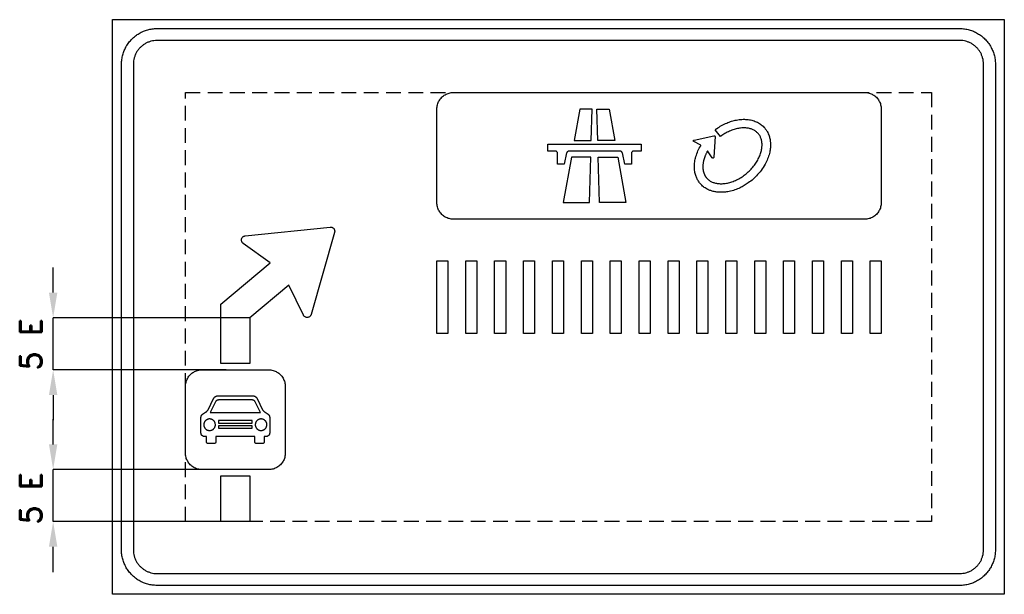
# Model space of a CAD drawing. Header units: millimetres. Extents: x -6797 to 5146, y -16511 to 8624.
# Tile 4 of 6: x 1333 to 4646, y 890 to 2825. Entities that reach past the tile are written whole.
import ezdxf

# ---------------------------------------------------------------- set-up
doc = ezdxf.new("R2010")
doc.units = ezdxf.units.MM
doc.header["$LTSCALE"] = 5
doc.linetypes.add('ČÁRKOVANÁX2', pattern=[1.5, 1, -0.5])
doc.layers.add('Kóty', color=2, linetype='Continuous')
doc.layers.add('Značka', color=7, linetype='Continuous')
doc.styles.get("Standard").update_dxf_attribs({"font": 'romand.shx', "height": 100})

msp = doc.modelspace()

# ---------------------------------------------------------------- linework, layer by layer
at = {"color": 5}
msp.add_lwpolyline([(2107.8, 1288.6), (2107.8, 1134.6), (2009.8, 1134.6), (2009.8, 1288.6), (2107.8, 1288.6)], dxfattribs=at)
at = {"layer": 'Kóty'}
for p, q in [((1445.8, 1905.6), (1445.8, 1990.6)), ((2107.7, 1820.6), (1445.6, 1820.6)), ((2027.7, 1645.6), (1445.6, 1645.6)), ((1445.8, 1560.6), (1445.8, 1475.6)), ((1445.8, 1394.6), (1445.8, 1479.6)), ((2027.7, 1309.6), (1445.6, 1309.6)), ((2027.7, 1134.6), (1445.6, 1134.6)), ((1445.8, 964.6), (1445.8, 1049.6))]:
    msp.add_line(p, q, dxfattribs=at)
for points in [[(1445.8, 1645.6), (1445.8, 1820.6)], [(1445.8, 1134.6), (1445.8, 1309.6)]]:
    msp.add_lwpolyline(points, dxfattribs=at)
for points in [[(1431.6, 1905.6), (1459.9, 1905.6), (1445.8, 1820.6)], [(1431.6, 1560.6), (1459.9, 1560.6), (1445.8, 1645.6)], [(1431.6, 1394.6), (1459.9, 1394.6), (1445.8, 1309.6)], [(1431.6, 1049.6), (1459.9, 1049.6), (1445.8, 1134.6)]]:
    msp.add_solid(points, dxfattribs=at)
at = {"layer": 'Značka', "color": 5}
for points in [[(1645.8, 889.6), (1645.8, 2824.6), (4645.8, 2824.6), (4645.8, 889.6), (1645.8, 889.6)], [(3198.9, 2417.2), (3256.2, 2417.2), (3258.9, 2523.6), (3217.6, 2523.6), (3198.9, 2417.2)], [(3335.3, 2417.2), (3278.1, 2417.2), (3275.3, 2523.6), (3316.6, 2523.6), (3335.3, 2417.2)], [(3162.1, 2208.6), (3250.7, 2208.6), (3254.7, 2362.1), (3189.2, 2362.1), (3162.1, 2208.6)], [(3372.1, 2208.6), (3283.5, 2208.6), (3279.5, 2362.1), (3345.1, 2362.1), (3372.1, 2208.6)], [(2736.8, 1767.6), (2736.8, 2012.5), (2774, 2012.5), (2774, 1767.6), (2736.8, 1767.6)], [(2834, 1767.6), (2834, 2012.5), (2871.2, 2012.5), (2871.2, 1767.6), (2834, 1767.6)], [(2931.2, 1767.6), (2931.2, 2012.5), (2968.4, 2012.5), (2968.4, 1767.6), (2931.2, 1767.6)], [(3028.4, 1767.6), (3028.4, 2012.5), (3065.6, 2012.5), (3065.6, 1767.6), (3028.4, 1767.6)], [(3125.6, 1767.6), (3125.6, 2012.5), (3162.8, 2012.5), (3162.8, 1767.6), (3125.6, 1767.6)], [(3222.8, 1767.6), (3222.8, 2012.5), (3260, 2012.5), (3260, 1767.6), (3222.8, 1767.6)], [(3320, 1767.6), (3320, 2012.5), (3357.2, 2012.5), (3357.2, 1767.6), (3320, 1767.6)], [(3417.2, 1767.6), (3417.2, 2012.5), (3454.4, 2012.5), (3454.4, 1767.6), (3417.2, 1767.6)], [(3514.4, 1767.6), (3514.4, 2012.5), (3551.6, 2012.5), (3551.6, 1767.6), (3514.4, 1767.6)], [(3611.6, 1767.6), (3611.6, 2012.5), (3648.8, 2012.5), (3648.8, 1767.6), (3611.6, 1767.6)], [(3708.8, 1767.6), (3708.8, 2012.5), (3746, 2012.5), (3746, 1767.6), (3708.8, 1767.6)], [(3806, 1767.6), (3806, 2012.5), (3843.2, 2012.5), (3843.2, 1767.6), (3806, 1767.6)], [(3903.2, 1767.6), (3903.2, 2012.5), (3940.4, 2012.5), (3940.4, 1767.6), (3903.2, 1767.6)], [(4000.4, 1767.6), (4000.4, 2012.5), (4037.6, 2012.5), (4037.6, 1767.6), (4000.4, 1767.6)], [(4097.6, 1767.6), (4097.6, 2012.5), (4134.8, 2012.5), (4134.8, 1767.6), (4097.6, 1767.6)], [(4194.8, 1767.6), (4194.8, 2012.5), (4231.9, 2012.5), (4231.9, 1767.6), (4194.8, 1767.6)], [(2114.9, 1465.8), (2114.9, 1474.5), (2002.6, 1474.5), (2002.6, 1465.8), (2114.9, 1465.8)], [(2114.9, 1449.1), (2114.9, 1457.3), (2002.6, 1457.3), (2002.6, 1449.1), (2114.9, 1449.1)]]:
    msp.add_lwpolyline(points, dxfattribs=at)
for points in [[(1795.8, 919.6), (1795.3, 919.6), (1794.8, 919.6, -0.03218), (1779.3, 920.6, -0.035443), (1764.1, 923.8, -0.036267), (1749.4, 928.8, -0.034421), (1735.5, 935.8, -0.033721), (1722.6, 944.4, -0.034085), (1710.9, 954.7, -0.034209), (1700.6, 966.3, -0.034229), (1692, 979.3, -0.034044), (1685.1, 993.2, -0.033412), (1680, 1007.9, -0.034127), (1676.8, 1023.1, -0.036745), (1675.8, 1038.6), (1675.8, 1039.1), (1675.8, 1039.6), (1675.8, 2674.6), (1675.8, 2675), (1675.8, 2675.5, -0.03218), (1676.9, 2691, -0.035443), (1680, 2706.2, -0.036267), (1685, 2720.9, -0.034421), (1692, 2734.8, -0.033721), (1700.6, 2747.8, -0.034085), (1710.9, 2759.4, -0.034209), (1722.6, 2769.7, -0.034229), (1735.5, 2778.3, -0.034044), (1749.4, 2785.3, -0.033412), (1764.1, 2790.3, -0.034127), (1779.3, 2793.5, -0.036745), (1794.8, 2794.6), (1795.3, 2794.6), (1795.8, 2794.6), (4495.8, 2794.6), (4496.2, 2794.6), (4496.7, 2794.6, -0.03218), (4512.2, 2793.5, -0.035443), (4527.4, 2790.3, -0.036267), (4542.2, 2785.3, -0.034421), (4556, 2778.3, -0.033721), (4569, 2769.7, -0.034085), (4580.6, 2759.4, -0.034209), (4590.9, 2747.8, -0.034229), (4599.5, 2734.8, -0.034044), (4606.5, 2720.9, -0.033412), (4611.5, 2706.2, -0.034127), (4614.7, 2691, -0.036745), (4615.8, 2675.5), (4615.8, 2675), (4615.8, 2674.6), (4615.8, 1039.6), (4615.8, 1039.1), (4615.8, 1038.6, -0.03218), (4614.7, 1023.1, -0.035443), (4611.5, 1007.9, -0.036267), (4606.5, 993.2, -0.034421), (4599.5, 979.3, -0.033721), (4590.9, 966.4, -0.034085), (4580.6, 954.7, -0.034209), (4569, 944.4, -0.034229), (4556, 935.8, -0.034044), (4542.2, 928.8, -0.033412), (4527.4, 923.8, -0.034127), (4512.2, 920.6, -0.036745), (4496.7, 919.6), (4496.2, 919.6), (4495.8, 919.6), (1795.8, 919.6)], [(1795.8, 959.6), (4495.8, 959.6), (4496.1, 959.6), (4496.4, 959.6, 0.03218), (4506.7, 960.3, 0.035443), (4516.9, 962.4, 0.036267), (4526.7, 965.7, 0.034421), (4536, 970.4, 0.033721), (4544.6, 976.1, 0.034085), (4552.3, 983, 0.034209), (4559.2, 990.8, 0.034229), (4565, 999.4, 0.034044), (4569.6, 1008.6, 0.033412), (4572.9, 1018.4, 0.034127), (4575.1, 1028.6, 0.036745), (4575.8, 1038.9), (4575.8, 1039.2), (4575.8, 1039.6), (4575.8, 2674.6), (4575.8, 2674.9), (4575.8, 2675.2, 0.03218), (4575.1, 2685.5, 0.035443), (4572.9, 2695.7, 0.036267), (4569.6, 2705.5, 0.034421), (4565, 2714.7, 0.033721), (4559.2, 2723.4, 0.034085), (4552.3, 2731.1, 0.034209), (4544.6, 2738, 0.034229), (4536, 2743.7, 0.034044), (4526.7, 2748.4, 0.033412), (4516.9, 2751.7, 0.034127), (4506.7, 2753.9, 0.036745), (4496.4, 2754.6), (4496.1, 2754.6), (4495.8, 2754.6), (1795.8, 2754.6), (1795.5, 2754.6), (1795.1, 2754.6, 0.03218), (1784.8, 2753.8, 0.035443), (1774.7, 2751.7, 0.036267), (1764.9, 2748.4, 0.034421), (1755.6, 2743.7, 0.033721), (1747, 2738, 0.034085), (1739.2, 2731.1, 0.034209), (1732.3, 2723.4, 0.034229), (1726.6, 2714.7, 0.034044), (1722, 2705.5, 0.033412), (1718.6, 2695.7, 0.034127), (1716.5, 2685.5, 0.036745), (1715.8, 2675.2), (1715.8, 2674.9), (1715.8, 2674.6), (1715.8, 1039.6), (1715.8, 1039.2), (1715.8, 1038.9, 0.03218), (1716.5, 1028.6, 0.035443), (1718.6, 1018.4, 0.036267), (1721.9, 1008.6, 0.034421), (1726.6, 999.4, 0.033721), (1732.3, 990.8, 0.034085), (1739.2, 983, 0.034209), (1747, 976.1, 0.034229), (1755.6, 970.4, 0.034044), (1764.9, 965.7, 0.033412), (1774.7, 962.4, 0.034127), (1784.8, 960.2, 0.036745), (1795.1, 959.6), (1795.5, 959.6), (1795.8, 959.6)], [(2792.8, 2152.6), (2792.6, 2152.6), (2792.4, 2152.6, -0.03218), (2785.2, 2153.1, -0.035443), (2778, 2154.5, -0.036267), (2771.2, 2156.9, -0.034421), (2764.7, 2160.1, -0.033721), (2758.7, 2164.2, -0.034085), (2753.2, 2169, -0.034209), (2748.4, 2174.4, -0.034229), (2744.4, 2180.4, -0.034044), (2741.2, 2186.9, -0.033412), (2738.8, 2193.8, -0.034127), (2737.3, 2200.9, -0.036745), (2736.8, 2208.1), (2736.8, 2208.3), (2736.8, 2208.6), (2736.8, 2523.6), (2736.8, 2523.8), (2736.8, 2524, -0.03218), (2737.3, 2531.2, -0.035443), (2738.8, 2538.3, -0.036267), (2741.1, 2545.2, -0.034421), (2744.4, 2551.7, -0.033721), (2748.4, 2557.7, -0.034085), (2753.2, 2563.2, -0.034209), (2758.7, 2568, -0.034229), (2764.7, 2572, -0.034044), (2771.2, 2575.2, -0.033412), (2778, 2577.6, -0.034127), (2785.2, 2579.1, -0.036745), (2792.4, 2579.6), (2792.6, 2579.6), (2792.8, 2579.6), (4175.8, 2579.6), (4176, 2579.6), (4176.3, 2579.6, -0.03218), (4183.5, 2579, -0.035443), (4190.6, 2577.6, -0.036267), (4197.5, 2575.2, -0.034421), (4204, 2572, -0.033721), (4210, 2568, -0.034085), (4215.4, 2563.2, -0.034209), (4220.2, 2557.7, -0.034229), (4224.2, 2551.7, -0.034044), (4227.5, 2545.2, -0.033412), (4229.8, 2538.3, -0.034127), (4231.3, 2531.2, -0.036745), (4231.8, 2524), (4231.8, 2523.8), (4231.8, 2523.6), (4231.8, 2208.6), (4231.8, 2208.3), (4231.8, 2208.1, -0.03218), (4231.3, 2200.9, -0.035443), (4229.8, 2193.8, -0.036267), (4227.5, 2186.9, -0.034421), (4224.2, 2180.4, -0.033721), (4220.2, 2174.4, -0.034085), (4215.4, 2169, -0.034209), (4210, 2164.2, -0.034229), (4204, 2160.1, -0.034044), (4197.5, 2156.9, -0.033412), (4190.6, 2154.5, -0.034127), (4183.5, 2153, -0.036745), (4176.3, 2152.6), (4176, 2152.6), (4175.8, 2152.6), (2792.8, 2152.6)], [(2792.8, 2152.6), (2792.6, 2152.6), (2792.4, 2152.6, -0.03218), (2785.2, 2153.1, -0.035443), (2778, 2154.5, -0.036267), (2771.2, 2156.9, -0.034421), (2764.7, 2160.1, -0.033721), (2758.7, 2164.2, -0.034085), (2753.2, 2169, -0.034209), (2748.4, 2174.4, -0.034229), (2744.4, 2180.4, -0.034044), (2741.2, 2186.9, -0.033412), (2738.8, 2193.8, -0.034127), (2737.3, 2200.9, -0.036745), (2736.8, 2208.1), (2736.8, 2208.3), (2736.8, 2208.6), (2736.8, 2523.6), (2736.8, 2523.8), (2736.8, 2524, -0.03218), (2737.3, 2531.2, -0.035443), (2738.8, 2538.3, -0.036267), (2741.1, 2545.2, -0.034421), (2744.4, 2551.7, -0.033721), (2748.4, 2557.7, -0.034085), (2753.2, 2563.2, -0.034209), (2758.7, 2568, -0.034229), (2764.7, 2572, -0.034044), (2771.2, 2575.2, -0.033412), (2778, 2577.6, -0.034127), (2785.2, 2579.1, -0.036745), (2792.4, 2579.6), (2792.6, 2579.6), (2792.8, 2579.6), (4175.8, 2579.6), (4176, 2579.6), (4176.3, 2579.6, -0.03218), (4183.5, 2579, -0.035443), (4190.6, 2577.6, -0.036267), (4197.5, 2575.2, -0.034421), (4204, 2572, -0.033721), (4210, 2568, -0.034085), (4215.4, 2563.2, -0.034209), (4220.2, 2557.7, -0.034229), (4224.2, 2551.7, -0.034044), (4227.5, 2545.2, -0.033412), (4229.8, 2538.3, -0.034127), (4231.3, 2531.2, -0.036745), (4231.8, 2524), (4231.8, 2523.8), (4231.8, 2523.6), (4231.8, 2208.6), (4231.8, 2208.3), (4231.8, 2208.1, -0.03218), (4231.3, 2200.9, -0.035443), (4229.8, 2193.8, -0.036267), (4227.5, 2186.9, -0.034421), (4224.2, 2180.4, -0.033721), (4220.2, 2174.4, -0.034085), (4215.4, 2169, -0.034209), (4210, 2164.2, -0.034229), (4204, 2160.1, -0.034044), (4197.5, 2156.9, -0.033412), (4190.6, 2154.5, -0.034127), (4183.5, 2153, -0.036745), (4176.3, 2152.6), (4176, 2152.6), (4175.8, 2152.6), (2792.8, 2152.6)], [(3601.2, 2413.9), (3601.2, 2413.9), (3601.1, 2413.9), (3601, 2414), (3601, 2414), (3601, 2414), (3601, 2414), (3600.9, 2414), (3600.9, 2414), (3600.9, 2414.1), (3600.9, 2414.1), (3600.8, 2414.1), (3600.8, 2414.1), (3600.8, 2414.1), (3600.7, 2414.2), (3600.7, 2414.2), (3600.7, 2414.2), (3600.7, 2414.2), (3600.7, 2414.2), (3600.7, 2414.2), (3600.7, 2414.2), (3600.6, 2414.3), (3600.6, 2414.3), (3600.6, 2414.3), (3600.6, 2414.3), (3600.5, 2414.3), (3600.5, 2414.4), (3600.5, 2414.4), (3600.5, 2414.4), (3600.4, 2414.4), (3600.4, 2414.5), (3600.4, 2414.5), (3600.4, 2414.5), (3600.4, 2414.5), (3600.4, 2414.5), (3600.4, 2414.5), (3600.3, 2414.5), (3600.3, 2414.6), (3600.3, 2414.6), (3600.3, 2414.6), (3600.3, 2414.6), (3600.2, 2414.7), (3600.2, 2414.7), (3600.2, 2414.7), (3600.2, 2414.8), (3600.2, 2414.8), (3600.2, 2414.8), (3600.2, 2414.8), (3600.2, 2414.8), (3600.1, 2414.8), (3600.1, 2414.8), (3600.1, 2414.9), (3600.1, 2414.9), (3600.1, 2414.9), (3600, 2414.9), (3600, 2415), (3600, 2415), (3600, 2415), (3600, 2415.1), (3600, 2415.1), (3600, 2415.1), (3600, 2415.1), (3600, 2415.1), (3599.9, 2415.1), (3599.9, 2415.2), (3599.9, 2415.2), (3599.9, 2415.2), (3599.9, 2415.2), (3599.9, 2415.3), (3599.9, 2415.3), (3599.8, 2415.4), (3599.8, 2415.4), (3599.8, 2415.4), (3599.8, 2415.4), (3599.8, 2415.4), (3599.8, 2415.4), (3599.8, 2415.4), (3599.8, 2415.5), (3599.8, 2415.5), (3599.8, 2415.5), (3599.8, 2415.6), (3599.8, 2415.6), (3599.7, 2415.6), (3599.7, 2415.7), (3599.7, 2415.7), (3599.7, 2415.7), (3599.7, 2415.8), (3599.7, 2415.8), (3599.7, 2415.8), (3599.7, 2415.8), (3599.7, 2415.8), (3599.7, 2415.8), (3599.7, 2415.9), (3599.7, 2415.9), (3599.7, 2415.9), (3599.7, 2416), (3599.7, 2416), (3599.6, 2416), (3599.6, 2416.1), (3599.6, 2416.1), (3599.6, 2416.2), (3599.6, 2416.2), (3599.6, 2416.2), (3599.6, 2416.2), (3599.6, 2416.2), (3599.6, 2416.2), (3599.6, 2416.2), (3599.6, 2416.3), (3599.6, 2416.3), (3599.6, 2416.3), (3599.6, 2416.4), (3599.6, 2416.4), (3599.6, 2416.5), (3599.6, 2416.5), (3599.6, 2416.5), (3599.6, 2416.5), (3599.6, 2416.5), (3599.6, 2416.6), (3599.6, 2416.6), (3599.6, 2416.6), (3599.6, 2416.6), (3599.6, 2416.7), (3599.6, 2416.7), (3599.6, 2416.7), (3599.6, 2416.8), (3599.6, 2416.8), (3599.6, 2416.8), (3599.6, 2416.9), (3599.7, 2416.9), (3599.7, 2416.9), (3599.7, 2416.9), (3599.7, 2416.9), (3599.7, 2416.9), (3599.7, 2417), (3599.7, 2417), (3599.7, 2417), (3599.7, 2417.1), (3599.7, 2417.1), (3599.7, 2417.1), (3599.7, 2417.2), (3599.7, 2417.2), (3599.7, 2417.2), (3599.7, 2417.3), (3599.7, 2417.3), (3599.7, 2417.3), (3599.9, 2417.6), (3600, 2418), (3600.3, 2418.3), (3600.5, 2418.6), (3600.8, 2418.8), (3601.1, 2419), (3601.1, 2419), (3601.1, 2419), (3601.1, 2419), (3601.2, 2419), (3601.2, 2419.1), (3601.2, 2419.1), (3601.3, 2419.1), (3601.3, 2419.1), (3601.3, 2419.1), (3601.4, 2419.1), (3601.4, 2419.1), (3601.4, 2419.2), (3601.4, 2419.2), (3601.4, 2419.2), (3601.5, 2419.2), (3601.5, 2419.2), (3601.5, 2419.2), (3601.5, 2419.2), (3601.5, 2419.2), (3601.6, 2419.2), (3601.6, 2419.2), (3601.6, 2419.2), (3601.7, 2419.2), (3601.7, 2419.3), (3601.8, 2419.3), (3601.8, 2419.3), (3601.8, 2419.3), (3601.8, 2419.3), (3601.8, 2419.3), (3601.9, 2419.3), (3669, 2433.7), (3669.1, 2433.7), (3669.1, 2433.7), (3669.4, 2433.8), (3669.4, 2433.8), (3669.4, 2433.8), (3669.5, 2433.8), (3669.5, 2433.8), (3669.5, 2433.8), (3669.5, 2433.8), (3669.6, 2433.8), (3669.6, 2433.8), (3669.6, 2433.8), (3669.7, 2433.8), (3669.7, 2433.8), (3669.7, 2433.8), (3669.7, 2433.8), (3669.7, 2433.8), (3669.7, 2433.8), (3669.7, 2433.8), (3669.8, 2433.8), (3669.8, 2433.8), (3669.8, 2433.8), (3669.9, 2433.8), (3669.9, 2433.8), (3669.9, 2433.8), (3670, 2433.8), (3670, 2433.8), (3670.1, 2433.8), (3670.1, 2433.7), (3670.1, 2433.7), (3670.1, 2433.7), (3670.1, 2433.7), (3670.1, 2433.7), (3670.1, 2433.7), (3670.2, 2433.7), (3670.2, 2433.7), (3670.2, 2433.7), (3670.3, 2433.7), (3670.3, 2433.7), (3670.3, 2433.7), (3670.4, 2433.7), (3670.4, 2433.7), (3670.5, 2433.7), (3670.5, 2433.7), (3670.5, 2433.7), (3670.5, 2433.7), (3670.5, 2433.7), (3670.5, 2433.7), (3670.5, 2433.6), (3670.6, 2433.6), (3670.6, 2433.6), (3670.6, 2433.6), (3670.7, 2433.6), (3670.7, 2433.6), (3670.7, 2433.6), (3670.8, 2433.6), (3670.8, 2433.5), (3670.8, 2433.5), (3670.8, 2433.5), (3670.8, 2433.5), (3670.8, 2433.5), (3670.9, 2433.5), (3670.9, 2433.5), (3670.9, 2433.5), (3670.9, 2433.5), (3671, 2433.5), (3671, 2433.4), (3671, 2433.4), (3671.1, 2433.4), (3671.1, 2433.4), (3671.1, 2433.4), (3671.1, 2433.4), (3671.1, 2433.4), (3671.1, 2433.4), (3671.1, 2433.3), (3671.2, 2433.3), (3671.2, 2433.3), (3671.2, 2433.3), (3671.3, 2433.3), (3671.3, 2433.3), (3671.3, 2433.2), (3671.3, 2433.2), (3671.4, 2433.2), (3671.4, 2433.2), (3671.4, 2433.1), (3671.4, 2433.1), (3671.4, 2433.1), (3671.5, 2433.1), (3671.5, 2433.1), (3671.5, 2433.1), (3671.5, 2433.1), (3671.5, 2433.1), (3671.5, 2433), (3671.6, 2433), (3671.6, 2433), (3671.6, 2433), (3671.7, 2432.9), (3671.7, 2432.9), (3671.7, 2432.9), (3671.7, 2432.9), (3671.7, 2432.9), (3671.7, 2432.9), (3671.7, 2432.9), (3671.7, 2432.8), (3671.8, 2432.8), (3671.8, 2432.8), (3671.8, 2432.8), (3671.8, 2432.7), (3671.9, 2432.7), (3671.9, 2432.7), (3671.9, 2432.7), (3671.9, 2432.6), (3671.9, 2432.6), (3671.9, 2432.6), (3672, 2432.6), (3672, 2432.6), (3672, 2432.6), (3672, 2432.5), (3672, 2432.5), (3672, 2432.5), (3672, 2432.5), (3672, 2432.4), (3672.1, 2432.4), (3672.1, 2432.4), (3672.1, 2432.3), (3672.1, 2432.3), (3672.1, 2432.3), (3672.1, 2432.3), (3672.1, 2432.3), (3672.1, 2432.3), (3672.2, 2432.2), (3672.2, 2432.2), (3672.2, 2432.2), (3672.2, 2432.2), (3672.2, 2432.1), (3672.2, 2432.1), (3672.2, 2432.1), (3672.3, 2432), (3672.3, 2432), (3672.3, 2432), (3672.3, 2431.9), (3672.3, 2431.9), (3672.3, 2431.9), (3672.3, 2431.9), (3672.3, 2431.9), (3672.3, 2431.9), (3672.3, 2431.8), (3672.3, 2431.8), (3672.3, 2431.8), (3672.4, 2431.8), (3672.4, 2431.7), (3672.4, 2431.7), (3672.4, 2431.6), (3672.4, 2431.6), (3672.4, 2431.6), (3672.4, 2431.6), (3672.4, 2431.6), (3672.4, 2431.6), (3672.4, 2431.5), (3672.4, 2431.5), (3672.4, 2431.5), (3672.4, 2431.5), (3672.4, 2431.4), (3672.4, 2431.4), (3672.4, 2431.3), (3672.5, 2431.3), (3672.5, 2431.3), (3672.5, 2431.2), (3672.5, 2431.2), (3672.5, 2431.2), (3672.5, 2431.2), (3672.5, 2431.2), (3672.5, 2431.2), (3672.5, 2431.1), (3672.5, 2431.1), (3672.5, 2431.1), (3672.5, 2431), (3672.5, 2431), (3672.5, 2431), (3672.5, 2430.9), (3672.5, 2430.9), (3672.5, 2430.9), (3672.5, 2430.8), (3672.5, 2430.8), (3672.5, 2430.8), (3672.5, 2430.8), (3672.5, 2430.7), (3668.3, 2361.2), (3668.3, 2361.2), (3668.3, 2361.1), (3668.3, 2361.1), (3668.3, 2361), (3668.2, 2360.6), (3668.1, 2360.2), (3667.9, 2359.9), (3667.7, 2359.6), (3667.4, 2359.3), (3667.2, 2359.1), (3666.9, 2358.9), (3666.5, 2358.7), (3666.2, 2358.6), (3665.8, 2358.5), (3665.4, 2358.5), (3665.1, 2358.5), (3665, 2358.5), (3665, 2358.5), (3665, 2358.5), (3665, 2358.5), (3664.9, 2358.5), (3664.9, 2358.5), (3664.9, 2358.6), (3664.8, 2358.6), (3664.8, 2358.6), (3664.8, 2358.6), (3664.7, 2358.6), (3664.7, 2358.6), (3664.7, 2358.6), (3664.7, 2358.6), (3664.7, 2358.6), (3664.7, 2358.6), (3664.6, 2358.6), (3664.6, 2358.6), (3664.6, 2358.6), (3664.6, 2358.6), (3664.5, 2358.7), (3664.5, 2358.7), (3664.5, 2358.7), (3664.4, 2358.7), (3664.4, 2358.7), (3664.3, 2358.7), (3664.3, 2358.7), (3664.3, 2358.7), (3664.3, 2358.7), (3664.3, 2358.7), (3664.3, 2358.7), (3664.3, 2358.8), (3664.2, 2358.8), (3664.2, 2358.8), (3664.2, 2358.8), (3664.1, 2358.8), (3664.1, 2358.8), (3664.1, 2358.9), (3664, 2358.9), (3664, 2358.9), (3664, 2358.9), (3664, 2358.9), (3664, 2358.9), (3664, 2358.9), (3664, 2358.9), (3663.9, 2358.9), (3663.9, 2359), (3663.9, 2359), (3663.9, 2359), (3663.8, 2359), (3663.8, 2359), (3663.8, 2359.1), (3663.7, 2359.1), (3663.7, 2359.1), (3663.7, 2359.1), (3663.7, 2359.1), (3663.7, 2359.1), (3663.7, 2359.1), (3663.7, 2359.1), (3663.6, 2359.2), (3663.6, 2359.2), (3663.6, 2359.2), (3663.6, 2359.2), (3663.5, 2359.3), (3663.5, 2359.3), (3663.5, 2359.3), (3663.5, 2359.3), (3663.4, 2359.4), (3663.4, 2359.4), (3663.4, 2359.4), (3663.4, 2359.4), (3663.4, 2359.4), (3663.4, 2359.4), (3663.4, 2359.4), (3663.3, 2359.4), (3663.3, 2359.5), (3663.3, 2359.5), (3663.3, 2359.5), (3663.3, 2359.6), (3663.2, 2359.6), (3663.2, 2359.6), (3663.2, 2359.6), (3663.2, 2359.6), (3663.2, 2359.7), (3663.2, 2359.7), (3663.1, 2359.7), (3647.2, 2382.4), (3646.3, 2380.7), (3645.4, 2379), (3644.5, 2377.3), (3643.6, 2375.6), (3642.8, 2373.9), (3642, 2372.2), (3641.2, 2370.5), (3640.4, 2368.8), (3639.7, 2367), (3639, 2365.3), (3638.4, 2363.6), (3637.8, 2361.9), (3637.2, 2360.2), (3636.6, 2358.5), (3636.1, 2356.9), (3635.6, 2355.2), (3635.1, 2353.5), (3634.7, 2351.8), (3634.3, 2350.2), (3633.9, 2348.5), (3633.5, 2346.9), (3633.2, 2345.3), (3632.9, 2343.7), (3632.7, 2342.1), (3632.4, 2340.5), (3632.2, 2338.9), (3632.1, 2337.4), (3631.9, 2335.8), (3631.8, 2334.3), (3631.8, 2332.8), (3631.7, 2331.3), (3631.7, 2329.8), (3631.7, 2328.3), (3631.7, 2326.9), (3631.8, 2325.4), (3631.9, 2324), (3632, 2322.6), (3632.1, 2321.3), (3632.3, 2319.9), (3632.5, 2318.6), (3632.7, 2317.2), (3632.9, 2315.9), (3633.2, 2314.7), (3633.5, 2313.4), (3633.8, 2312.2), (3634.1, 2310.9), (3634.5, 2309.7), (3634.8, 2308.6), (3635.2, 2307.4), (3635.7, 2306.3), (3636.1, 2305.1), (3636.6, 2304), (3637, 2302.9), (3637.6, 2301.9), (3638.1, 2300.8), (3638.6, 2299.8), (3639.2, 2298.8), (3639.8, 2297.8), (3640.4, 2296.9), (3641, 2295.9), (3641.6, 2295), (3642.3, 2294), (3643, 2293.2), (3643.7, 2292.3), (3645.3, 2290.5), (3646.9, 2288.8), (3648.6, 2287.1), (3650.4, 2285.6), (3652.4, 2284.1), (3654.4, 2282.6), (3656.5, 2281.3), (3658.7, 2280), (3661, 2278.8), (3663.4, 2277.7), (3666, 2276.7), (3668.6, 2275.8), (3671.3, 2275), (3674.1, 2274.3), (3677.1, 2273.6), (3680.1, 2273.1), (3683.2, 2272.7), (3686.4, 2272.4), (3689.7, 2272.2), (3693, 2272.2), (3696.4, 2272.3), (3699.9, 2272.5), (3703.5, 2272.8), (3707.1, 2273.2), (3710.8, 2273.8), (3714.5, 2274.5), (3718.2, 2275.4), (3722, 2276.4), (3725.8, 2277.5), (3729.6, 2278.7), (3733.4, 2280.1), (3737.3, 2281.6), (3741.1, 2283.2), (3744.9, 2285), (3748.7, 2286.8), (3752.5, 2288.8), (3756.2, 2291), (3760, 2293.2), (3763.6, 2295.5), (3767.3, 2298), (3770.8, 2300.6), (3774.3, 2303.2), (3777.8, 2306), (3781.1, 2308.8), (3784.4, 2311.8), (3787.7, 2314.8), (3790.8, 2317.9), (3793.8, 2321), (3796.8, 2324.3), (3799.6, 2327.6), (3802.3, 2330.9), (3804.9, 2334.4), (3807.4, 2337.8), (3809.8, 2341.3), (3812.1, 2344.8), (3814.3, 2348.4), (3816.3, 2351.9), (3818.2, 2355.5), (3819.9, 2359.1), (3821.6, 2362.7), (3823.1, 2366.3), (3824.4, 2369.8), (3825.7, 2373.4), (3826.7, 2376.9), (3827.7, 2380.4), (3828.5, 2383.9), (3829.2, 2387.3), (3829.8, 2390.6), (3830.2, 2393.9), (3830.5, 2397.2), (3830.7, 2400.3), (3830.7, 2403.4), (3830.6, 2406.5), (3830.4, 2409.4), (3830.1, 2412.3), (3829.7, 2415.1), (3829.2, 2417.8), (3828.5, 2420.4), (3827.8, 2422.9), (3827, 2425.4), (3826.1, 2427.7), (3825.1, 2430), (3824, 2432.2), (3822.8, 2434.3), (3821.5, 2436.3), (3820.1, 2438.2), (3818.7, 2440.1), (3817.1, 2441.9), (3815.5, 2443.6), (3813.7, 2445.2), (3811.9, 2446.8), (3810, 2448.3), (3808, 2449.7), (3805.9, 2451.1), (3803.7, 2452.3), (3801.3, 2453.5), (3798.9, 2454.6), (3796.4, 2455.6), (3793.8, 2456.5), (3791, 2457.4), (3788.2, 2458.1), (3785.3, 2458.7), (3782.3, 2459.2), (3779.2, 2459.6), (3776, 2459.9), (3772.7, 2460.1), (3769.3, 2460.1), (3765.9, 2460.1), (3762.4, 2459.9), (3758.8, 2459.5), (3755.2, 2459.1), (3751.6, 2458.5), (3747.9, 2457.8), (3744.1, 2456.9), (3740.3, 2456), (3736.5, 2454.8), (3732.7, 2453.6), (3728.9, 2452.2), (3725.1, 2450.7), (3721.2, 2449.1), (3717.4, 2447.3), (3713.6, 2445.5), (3709.8, 2443.5), (3706.1, 2441.3), (3702.4, 2439.1), (3698.7, 2436.8), (3695.1, 2434.3), (3691.5, 2431.7), (3672.8, 2453.6, -0.001053), (3675.4, 2455.5, -0.003159), (3678, 2457.4, -0.026815), (3694.5, 2467.9, -0.029816), (3712.1, 2476.5, -0.028287), (3728.2, 2482.5, -0.029685), (3744.9, 2486.6, -0.033491), (3762.4, 2488.9, -0.038728), (3780, 2488.6, -0.040907), (3796, 2486, -0.0471), (3811.4, 2480.6, -0.049419), (3825.1, 2472.9, -0.053291), (3836.9, 2462.7, -0.032819), (3842.9, 2455.5, -0.031513), (3848, 2447.7, -0.025194), (3851.6, 2440.7, -0.02422), (3854.4, 2433.5, -0.037354), (3857.6, 2421.1, -0.034391), (3859, 2408.4, -0.037409), (3858.8, 2393.1, -0.032617), (3856.4, 2377.9, -0.034902), (3851.3, 2360.1, -0.031155), (3843.9, 2343, -0.037352), (3831.4, 2321.9, -0.034583), (3816, 2302.8, -0.028708), (3801, 2288, -0.02881), (3784.4, 2274.9, -0.022404), (3770.9, 2266.2, -0.022891), (3756.6, 2258.6, -0.028898), (3738.9, 2251.4, -0.032129), (3720.5, 2246.3, -0.03383), (3702.8, 2243.6, -0.039107), (3685, 2243.6, -0.030867), (3672.5, 2245.1, -0.033752), (3660.3, 2248.2, -0.014672), (3655.6, 2249.8, -0.016368), (3651.1, 2251.7, -0.006435), (3648.9, 2252.8, -0.002144), (3646.6, 2253.8, -0.002028), (3644.5, 2255, -0.006084), (3642.4, 2256.2, -0.023684), (3636.5, 2260, -0.024144), (3630.9, 2264.4, -0.02626), (3625.4, 2269.7, -0.026166), (3620.5, 2275.5, -0.040574), (3613.8, 2285.6, -0.039313), (3608.8, 2296.7, -0.043193), (3604.9, 2310.3, -0.038294), (3603.3, 2324.5, -0.040961), (3603.9, 2341.7, -0.035091), (3607, 2358.7, -0.037269), (3613.2, 2378, -0.036284), (3622.2, 2396.1, -0.004158), (3623.7, 2398.8, -0.001387), (3625.3, 2401.5), (3601.2, 2413.9)], [(3360.9, 2375.7), (3360.8, 2376, 0.00913), (3360.7, 2376.4, 0.047756), (3360.2, 2377.7, 0.04803), (3359.4, 2378.9, 0.059572), (3358.1, 2380.1, 0.058396), (3356.6, 2381, 0.048246), (3355.3, 2381.5, 0.052376), (3353.9, 2381.8, 0.010394), (3353.6, 2381.8), (3353.2, 2381.8), (3181, 2381.8), (3180.7, 2381.8, 0.00913), (3180.3, 2381.8, 0.047756), (3178.9, 2381.5, 0.04803), (3177.6, 2381, 0.059572), (3176.1, 2380.1, 0.058396), (3174.9, 2378.9, 0.048246), (3174.1, 2377.7, 0.052376), (3173.5, 2376.4, 0.010394), (3173.4, 2376), (3173.3, 2375.7), (3164.7, 2338.5), (3143.1, 2338.5), (3143.1, 2373.9), (3143.1, 2374.3, 0.010727), (3143, 2374.8, 0.055715), (3142.7, 2376.4, 0.056166), (3142, 2377.9, 0.06969), (3140.8, 2379.5, 0.068355), (3139.2, 2380.8, 0.056428), (3137.6, 2381.4, 0.061122), (3136, 2381.8, 0.012202), (3135.6, 2381.8), (3135.2, 2381.8), (3109.6, 2381.8), (3109.6, 2405.4), (3424.6, 2405.4), (3424.6, 2381.8), (3399, 2381.8), (3398.6, 2381.8, 0.010727), (3398.2, 2381.8, 0.055715), (3396.6, 2381.4, 0.056166), (3395.1, 2380.8, 0.06969), (3393.4, 2379.5, 0.068355), (3392.2, 2377.9, 0.056428), (3391.5, 2376.4, 0.061122), (3391.2, 2374.8, 0.012202), (3391.2, 2374.3), (3391.2, 2373.9), (3391.2, 2338.5), (3369.5, 2338.5), (3360.9, 2375.7)], [(2107.8, 1666.6), (2009.8, 1666.6), (2009.8, 1866.3), (2176, 2005.7), (2085.1, 2071.2), (2084.6, 2071.6, -0.009875), (2084.1, 2072, -0.051458), (2082.2, 2074, -0.051575), (2080.8, 2076.3, -0.064177), (2079.6, 2079.4, -0.064129), (2079.3, 2082.8, -0.063999), (2079.7, 2086.1, -0.063877), (2081, 2089.3, -0.06353), (2083, 2092, -0.062356), (2085.5, 2094.2, -0.051628), (2087.9, 2095.5, -0.056307), (2090.5, 2096.3, -0.011232), (2091.2, 2096.4, -0.003745), (2091.8, 2096.5), (2377.7, 2126.1, -0.003326), (2378.3, 2126.2, -0.009977), (2379, 2126.2, -0.052005), (2381.7, 2126, -0.052132), (2384.4, 2125.2, -0.064833), (2387.3, 2123.5, -0.065057), (2389.8, 2121.2, -0.064742), (2391.7, 2118.3, -0.063117), (2392.8, 2115.1, -0.052134), (2393.1, 2112.4, -0.056935), (2392.9, 2109.7, -0.011366), (2392.7, 2109, -0.003789), (2392.6, 2108.3), (2313.7, 1832, -0.003292), (2313.5, 1831.4, -0.009875), (2313.3, 1830.8, -0.051458), (2312.1, 1828.3, -0.051575), (2310.4, 1826.2, -0.064177), (2307.8, 1824.1, -0.064129), (2304.8, 1822.6, -0.063999), (2301.5, 1821.9, -0.063877), (2298.1, 1822, -0.06353), (2294.9, 1822.9, -0.062356), (2291.9, 1824.6, -0.051628), (2289.9, 1826.4, -0.056307), (2288.3, 1828.6, -0.011232), (2288, 1829.2), (2287.7, 1829.8), (2239, 1930.7), (2107.8, 1820.6), (2107.8, 1666.6)], [(1946.8, 1309.6), (1946.6, 1309.6), (1946.3, 1309.6, -0.03218), (1939.1, 1310.1, -0.035443), (1932, 1311.5, -0.036267), (1925.1, 1313.9, -0.034421), (1918.7, 1317.1, -0.033721), (1912.6, 1321.2, -0.034085), (1907.2, 1326, -0.034209), (1902.4, 1331.4, -0.034229), (1898.4, 1337.4, -0.034044), (1895.1, 1343.9, -0.033412), (1892.8, 1350.8, -0.034127), (1891.3, 1357.9, -0.036745), (1890.8, 1365.1), (1890.8, 1365.3), (1890.8, 1365.6), (1890.8, 1589.6), (1890.8, 1589.8), (1890.8, 1590, -0.03218), (1891.3, 1597.2, -0.035443), (1892.8, 1604.3, -0.036267), (1895.1, 1611.2, -0.034421), (1898.4, 1617.7, -0.033721), (1902.4, 1623.7, -0.034085), (1907.2, 1629.2, -0.034209), (1912.6, 1634, -0.034229), (1918.7, 1638, -0.034044), (1925.1, 1641.2, -0.033412), (1932, 1643.6, -0.034127), (1939.1, 1645.1, -0.036745), (1946.3, 1645.6), (1946.6, 1645.6), (1946.8, 1645.6), (2170.8, 1645.6), (2171, 1645.6), (2171.2, 1645.6, -0.03218), (2178.4, 1645, -0.035443), (2185.6, 1643.6, -0.036267), (2192.4, 1641.2, -0.034421), (2198.9, 1638, -0.033721), (2204.9, 1634, -0.034085), (2210.4, 1629.2, -0.034209), (2215.2, 1623.7, -0.034229), (2219.2, 1617.7, -0.034044), (2222.4, 1611.2, -0.033412), (2224.8, 1604.3, -0.034127), (2226.3, 1597.2, -0.036745), (2226.8, 1590), (2226.8, 1589.8), (2226.8, 1589.6), (2226.8, 1365.6), (2226.8, 1365.3), (2226.8, 1365.1, -0.03218), (2226.3, 1357.9, -0.035443), (2224.8, 1350.8, -0.036267), (2222.5, 1343.9, -0.034421), (2219.2, 1337.4, -0.033721), (2215.2, 1331.4, -0.034085), (2210.4, 1326, -0.034209), (2204.9, 1321.2, -0.034229), (2198.9, 1317.1, -0.034044), (2192.4, 1313.9, -0.033412), (2185.6, 1311.5, -0.034127), (2178.4, 1310, -0.036745), (2171.2, 1309.6), (2171, 1309.6), (2170.8, 1309.6), (1946.8, 1309.6)], [(1946.8, 1309.6), (1946.6, 1309.6), (1946.3, 1309.6, -0.03218), (1939.1, 1310.1, -0.035443), (1932, 1311.5, -0.036267), (1925.1, 1313.9, -0.034421), (1918.7, 1317.1, -0.033721), (1912.6, 1321.2, -0.034085), (1907.2, 1326, -0.034209), (1902.4, 1331.4, -0.034229), (1898.4, 1337.4, -0.034044), (1895.1, 1343.9, -0.033412), (1892.8, 1350.8, -0.034127), (1891.3, 1357.9, -0.036745), (1890.8, 1365.1), (1890.8, 1365.3), (1890.8, 1365.6), (1890.8, 1589.6), (1890.8, 1589.8), (1890.8, 1590, -0.03218), (1891.3, 1597.2, -0.035443), (1892.8, 1604.3, -0.036267), (1895.1, 1611.2, -0.034421), (1898.4, 1617.7, -0.033721), (1902.4, 1623.7, -0.034085), (1907.2, 1629.2, -0.034209), (1912.6, 1634, -0.034229), (1918.7, 1638, -0.034044), (1925.1, 1641.2, -0.033412), (1932, 1643.6, -0.034127), (1939.1, 1645.1, -0.036745), (1946.3, 1645.6), (1946.6, 1645.6), (1946.8, 1645.6), (2170.8, 1645.6), (2171, 1645.6), (2171.2, 1645.6, -0.03218), (2178.4, 1645, -0.035443), (2185.6, 1643.6, -0.036267), (2192.4, 1641.2, -0.034421), (2198.9, 1638, -0.033721), (2204.9, 1634, -0.034085), (2210.4, 1629.2, -0.034209), (2215.2, 1623.7, -0.034229), (2219.2, 1617.7, -0.034044), (2222.4, 1611.2, -0.033412), (2224.8, 1604.3, -0.034127), (2226.3, 1597.2, -0.036745), (2226.8, 1590), (2226.8, 1589.8), (2226.8, 1589.6), (2226.8, 1365.6), (2226.8, 1365.3), (2226.8, 1365.1, -0.03218), (2226.3, 1357.9, -0.035443), (2224.8, 1350.8, -0.036267), (2222.5, 1343.9, -0.034421), (2219.2, 1337.4, -0.033721), (2215.2, 1331.4, -0.034085), (2210.4, 1326, -0.034209), (2204.9, 1321.2, -0.034229), (2198.9, 1317.1, -0.034044), (2192.4, 1313.9, -0.033412), (2185.6, 1311.5, -0.034127), (2178.4, 1310, -0.036745), (2171.2, 1309.6), (2171, 1309.6), (2170.8, 1309.6), (1946.8, 1309.6)], [(2118.2, 1558.1, -0.004334), (2119.5, 1557.9, -0.013008), (2120.9, 1557.6, -0.017222), (2122, 1557.3, -0.021839), (2123.1, 1557, -0.0251), (2124.4, 1556.4, -0.021056), (2125.5, 1555.8, -0.020114), (2126.7, 1555, -0.020282), (2127.8, 1554.2, -0.019768), (2128.7, 1553.4, -0.023032), (2129.6, 1552.5, -0.023318), (2130.4, 1551.5, -0.019213), (2131.1, 1550.4, -0.010054), (2131.6, 1549.5, -0.003353), (2132.1, 1548.7), (2150.7, 1511.2), (2153.2, 1507.6), (2153.6, 1507.1), (2154, 1506.7, 0.006414), (2154.5, 1506.2, 0.008023), (2155, 1505.8, 0.007357), (2155.4, 1505.4, 0.005864), (2155.9, 1505), (2156.4, 1504.6, 0.005989), (2156.8, 1504.2), (2157.2, 1503.9, 0.006322), (2157.6, 1503.7, 0.009047), (2158.4, 1503.2), (2159.1, 1502.7), (2166.2, 1498.1, -0.004235), (2167.2, 1497.5, -0.012709), (2168.2, 1496.7, -0.021023), (2169.3, 1495.9, -0.025368), (2170.3, 1494.9, -0.023544), (2171.1, 1493.9, -0.020263), (2171.8, 1492.9, -0.017612), (2172.5, 1491.8, -0.017435), (2173, 1490.8, -0.016386), (2173.4, 1489.8, -0.019926), (2173.8, 1488.9, -0.023335), (2174.1, 1487.6, -0.015385), (2174.3, 1486.4), (2174.4, 1485.8), (2174.5, 1485.2), (2174.5, 1433.4, -0.007022), (2174.3, 1431.8, -0.02109), (2174, 1430.3, -0.033781), (2173.6, 1428.6, -0.040489), (2172.8, 1427.1, -0.037364), (2172, 1425.8, -0.031841), (2170.9, 1424.6, -0.027682), (2169.8, 1423.6, -0.027512), (2168.6, 1422.7, -0.02596), (2167.6, 1422, -0.031403), (2166.4, 1421.5, -0.037196), (2164.9, 1421, -0.024636), (2163.3, 1420.8, -0.00645), (2162.5, 1420.7), (2161.8, 1420.6), (2156.3, 1420.6), (2156.3, 1403.5, -0.014712), (2156.2, 1402.3, -0.044434), (2155.9, 1401.1, -0.07945), (2155, 1399.6, -0.085263), (2153.7, 1398.3, -0.082614), (2151.9, 1397.5, -0.025885), (2149.9, 1397.1), (2130.2, 1397.1, -0.01933), (2128.6, 1397.4, -0.059559), (2127, 1398, -0.076951), (2125.6, 1399, -0.081076), (2124.6, 1400.4, -0.063465), (2124.1, 1401.9, -0.02049), (2123.8, 1403.5), (2123.8, 1420.6), (1993.7, 1420.6), (1993.7, 1403.5, -0.014125), (1993.6, 1402.3, -0.042571), (1993.3, 1401.2, -0.079386), (1992.4, 1399.6, -0.085965), (1991.1, 1398.3, -0.078915), (1989.3, 1397.5, -0.024872), (1987.4, 1397.1), (1967.6, 1397.1, -0.020544), (1965.9, 1397.4, -0.063623), (1964.3, 1398, -0.077196), (1963, 1399, -0.08157), (1962, 1400.4, -0.064432), (1961.5, 1401.9, -0.020771), (1961.3, 1403.5), (1961.3, 1420.6), (1955.8, 1420.6, -0.002732), (1954.9, 1420.7, -0.008169), (1954, 1420.8, -0.024104), (1952.5, 1421.1, -0.036625), (1951, 1421.6, -0.030869), (1949.9, 1422.1, -0.02439), (1948.9, 1422.7, -0.028168), (1947.7, 1423.6, -0.02921), (1946.5, 1424.7, -0.033965), (1945.4, 1426, -0.039936), (1944.6, 1427.4, -0.041737), (1943.9, 1429, -0.033841), (1943.4, 1430.7, -0.017787), (1943.2, 1432, -0.00594), (1943.1, 1433.4), (1943.1, 1485.2), (1943.2, 1485.9, -0.004951), (1943.3, 1486.6, -0.015082), (1943.5, 1487.8, -0.023053), (1943.8, 1489, -0.019613), (1944.2, 1489.9, -0.015383), (1944.5, 1490.8, -0.017823), (1945.1, 1491.9, -0.018574), (1945.8, 1493, -0.021623), (1946.6, 1494.1, -0.025126), (1947.5, 1495.1, -0.026041), (1948.5, 1496, -0.021008), (1949.6, 1496.9, -0.010706), (1950.5, 1497.5, -0.003571), (1951.4, 1498.1), (1958.4, 1502.7, 0.003007), (1959.2, 1503.2, 0.009028), (1960, 1503.7, 0.005813), (1960.3, 1504, 0.005182), (1960.7, 1504.2, 0.006114), (1961.2, 1504.6, 0.005546), (1961.7, 1505, 0.006292), (1962.2, 1505.4, 0.007834), (1962.7, 1505.9, 0.008191), (1963.2, 1506.3), (1963.6, 1506.8, 0.003119), (1964, 1507.2, 0.00104), (1964.4, 1507.6), (1966.8, 1511.2), (1985.5, 1548.7, -0.001804), (1985.9, 1549.4, -0.005405), (1986.2, 1550, -0.016384), (1987, 1551.1, -0.024959), (1987.8, 1552.2, -0.021257), (1988.5, 1553, -0.016814), (1989.2, 1553.7, -0.019522), (1990.3, 1554.6, -0.020225), (1991.4, 1555.4, -0.023452), (1992.7, 1556.2, -0.027206), (1994, 1556.8, -0.028207), (1995.5, 1557.3, -0.022767), (1997, 1557.7, -0.011634), (1998.2, 1557.9, -0.003882), (1999.4, 1558.1), (2118.2, 1558.1)], [(2142.9, 1501.3), (2125.7, 1538.1), (2125.2, 1538.7, 0.005678), (2124.7, 1539.3, 0.017723), (2123.8, 1540.2, 0.027597), (2122.7, 1541.1, 0.024447), (2121.8, 1541.7, 0.019431), (2120.8, 1542.3, 0.018172), (2119.8, 1542.8, 0.018766), (2118.7, 1543.2, 0.018349), (2117.7, 1543.6, 0.021063), (2116.7, 1543.8, 0.021361), (2115.6, 1544, 0.017951), (2114.5, 1544, 0.009508), (2113.7, 1544.1, 0.00317), (2112.9, 1544.1), (2004.7, 1544.1, 0.00371), (2003.7, 1544.1, 0.011135), (2002.8, 1544, 0.017779), (2001.7, 1543.9, 0.020797), (2000.7, 1543.8, 0.0201), (1999.7, 1543.5, 0.017409), (1998.7, 1543.2, 0.017656), (1997.7, 1542.8, 0.017527), (1996.7, 1542.3, 0.020579), (1995.7, 1541.7, 0.025127), (1994.7, 1541, 0.028221), (1993.7, 1540.1, 0.01788), (1992.7, 1539.1, 0.004349), (1992.2, 1538.6, 0.001453), (1991.8, 1538.1), (1974.6, 1501.3), (2142.9, 1501.3)], [(1991.6, 1460.7, 0.009642), (1991.4, 1463.1, 0.029234), (1991, 1465.4, 0.038481), (1990.3, 1467.9, 0.034251), (1989.2, 1470.2, 0.033136), (1987.8, 1472.3, 0.034357), (1986.1, 1474.2, 0.034673), (1984.2, 1475.9, 0.034405), (1982.1, 1477.4, 0.03436), (1979.9, 1478.5, 0.034418), (1977.5, 1479.4, 0.034424), (1975, 1479.9, 0.034416), (1972.4, 1480.1, 0.034418), (1969.9, 1480, 0.034418), (1967.4, 1479.5, 0.034416), (1965, 1478.7, 0.034417), (1962.7, 1477.6, 0.034417), (1960.5, 1476.2, 0.034417), (1958.6, 1474.6, 0.034416), (1956.9, 1472.7, 0.034416), (1955.5, 1470.6, 0.034416), (1954.3, 1468.3, 0.034416), (1953.5, 1465.9, 0.034416), (1952.9, 1463.4, 0.034416), (1952.7, 1460.9, 0.034416), (1952.9, 1458.4, 0.034416), (1953.3, 1455.9, 0.034416), (1954.1, 1453.4, 0.034416), (1955.2, 1451.1, 0.034416), (1956.6, 1449, 0.034417), (1958.3, 1447.1, 0.034417), (1960.1, 1445.4, 0.034417), (1962.2, 1443.9, 0.034417), (1964.5, 1442.8, 0.034417), (1966.9, 1441.9, 0.034417), (1969.4, 1441.4, 0.034416), (1971.9, 1441.2, 0.034418), (1974.5, 1441.3, 0.034418), (1977, 1441.8, 0.034416), (1979.4, 1442.6, 0.03442), (1981.7, 1443.7, 0.034419), (1983.8, 1445.1, 0.034388), (1985.8, 1446.7, 0.034413), (1987.5, 1448.6, 0.034577), (1988.9, 1450.7, 0.034413), (1990.1, 1453, 0.033697), (1990.9, 1455.4, 0.034471), (1991.5, 1457.9, 0.037297), (1991.6, 1460.4), (1991.6, 1460.5), (1991.6, 1460.7)], [(2164.8, 1460.7, 0.009642), (2164.6, 1463.1, 0.029234), (2164.2, 1465.4, 0.038481), (2163.5, 1467.9, 0.034251), (2162.3, 1470.2, 0.033136), (2161, 1472.3, 0.034357), (2159.3, 1474.2, 0.034673), (2157.4, 1475.9, 0.034405), (2155.3, 1477.4, 0.03436), (2153, 1478.5, 0.034418), (2150.6, 1479.4, 0.034424), (2148.2, 1479.9, 0.034416), (2145.6, 1480.1, 0.034418), (2143.1, 1480, 0.034418), (2140.6, 1479.5, 0.034416), (2138.2, 1478.7, 0.034417), (2135.9, 1477.6, 0.034417), (2133.7, 1476.2, 0.034417), (2131.8, 1474.6, 0.034416), (2130.1, 1472.7, 0.034416), (2128.6, 1470.6, 0.034416), (2127.5, 1468.3, 0.034416), (2126.6, 1465.9, 0.034416), (2126.1, 1463.4, 0.034416), (2125.9, 1460.9, 0.034416), (2126, 1458.4, 0.034416), (2126.5, 1455.9, 0.034416), (2127.3, 1453.4, 0.034416), (2128.4, 1451.1, 0.034416), (2129.8, 1449, 0.034417), (2131.4, 1447.1, 0.034417), (2133.3, 1445.4, 0.034417), (2135.4, 1443.9, 0.034417), (2137.7, 1442.8, 0.034417), (2140.1, 1441.9, 0.034417), (2142.6, 1441.4, 0.034416), (2145.1, 1441.2, 0.034418), (2147.7, 1441.3, 0.034418), (2150.2, 1441.8, 0.034416), (2152.6, 1442.6, 0.03442), (2154.9, 1443.7, 0.034419), (2157, 1445.1, 0.034388), (2158.9, 1446.7, 0.034413), (2160.7, 1448.6, 0.034577), (2162.1, 1450.7, 0.034413), (2163.2, 1453, 0.033697), (2164.1, 1455.4, 0.034471), (2164.6, 1457.9, 0.037297), (2164.8, 1460.4), (2164.8, 1460.5), (2164.8, 1460.7)]]:
    msp.add_lwpolyline(points, format="xyb", dxfattribs=at)
at = {"layer": 'Značka', "color": 6, "linetype": 'ČÁRKOVANÁX2', "ltscale": 10}
msp.add_lwpolyline([(1890.8, 1134.6), (1890.8, 2579.6), (4400.8, 2579.6), (4400.8, 1134.6)], close=True, dxfattribs=at)

# ---------------------------------------------------------------- texts
at = {"layer": 'Kóty', "char_height": 75, "attachment_point": 5, "rotation": 90}
for insert in [(1370.8, 1731.6), (1370.8, 1212.9)]:
    msp.add_mtext('\\A1;5 E', dxfattribs=dict(at, insert=insert))

doc.saveas('drawing.dxf')
